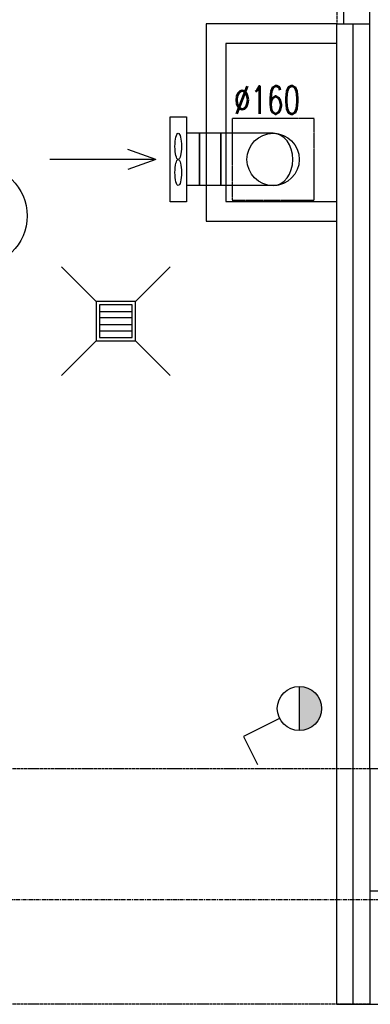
# Model space of a CAD drawing. Header units: inches. Extents: x -281236 to -70395, y 38777 to 102341.
# Tile 36 of 244: x -139474 to -139366, y 41129 to 41430. Entities that reach past the tile are written whole.
import ezdxf

# ---------------------------------------------------------------- set-up
doc = ezdxf.new("R2010")
doc.units = ezdxf.units.IN
doc.header["$MEASUREMENT"] = 0
doc.linetypes.add('CENTER', pattern=[2, 1.25, -0.25, 0.25, -0.25])
doc.linetypes.add('DASHED2', pattern=[0.375, 0.25, -0.125])
doc.layers.get('0').update_dxf_attribs({"color": 101})
for name, color, linetype in [('Drz---drzwi', 5, 'Continuous'), ('E35', 6, 'Continuous'), ('Ins-kan', 54, 'Continuous'), ('Ins-ppoz-opis', 240, 'Continuous'), ('Ins-went', 141, 'Continuous'), ('Ins-went-opis', 141, 'Continuous'), ('Os-osie glowne', 8, 'CENTER'), ('Sc-cegla pelna', 32, 'Continuous'), ('Sc-gk', 120, 'Continuous'), ('Sc-gk-hatch', 8, 'Continuous'), ('Sc-nad', 5, 'DASHED2'), ('W-otwor-strop', 126, 'Continuous')]:
    doc.layers.add(name, color=color, linetype=linetype)
doc.styles.add('tab-bud$0$ROMANS', font='romans', dxfattribs={"width": 0.7})
doc.linetypes.add('BATTING', pattern='A,0.0001,-0.1,[134,ltypeshp.shx,S=0.1,R=0,X=-0.1,Y=0],-0.2,[134,ltypeshp.shx,S=0.1,R=180,X=0.1,Y=0],-0.1', length=0.4001)
doc.linetypes.add('ZIGZAG', pattern='A,0.00254,-5.08,[131,ltypeshp.shx,S=5.08,R=0,X=-5.08,Y=0],-10.16,[131,ltypeshp.shx,S=5.08,R=180,X=5.08,Y=0],-5.08', length=20.32254)

# ---------------------------------------------------------------- blocks, each defined once
blk = doc.blocks.new('_0630_DRZWI_90')
at = {"ltscale": 7}
for p, q in [((5, 8), (5, 98)), ((6.8, 8), (6.8, 97.98))]:
    blk.add_line(p, q, dxfattribs=at)
at = {"ltscale": 25}
for p, q in [((50, 19.7), (50, -28.9)), ((5, 8), (0, 8)), ((0, 8), (5, 8)), ((0, 0), (0, 8)), ((95, 8), (5, 8)), ((5, 8), (5, 0)), ((95, 8), (95, 0)), ((100, 8), (95, 8)), ((100, 0), (100, 8)), ((5, 0), (0, 0)), ((5, 0), (0, 0)), ((95, 0), (100, 0)), ((95, 0), (100, 0))]:
    blk.add_line(p, q, dxfattribs=at)
at = {"ltscale": 7}
blk.add_arc((5, 8), 90, 0, 90, dxfattribs=at)
blk = doc.blocks.new('_ODWODNIENIE_KRATKA')
for p, q in [((-12, 0), (-22.61, 10.61)), ((0, 0), (10.61, 10.61)), ((-11, -2.99), (-1, -2.99)), ((-1, -4.99), (-11, -4.99)), ((-11, -6.99), (-1, -6.99)), ((-1, -8.99), (-11, -8.99)), ((-22.61, -22.6), (-12, -11.99)), ((10.61, -22.6), (0, -11.99))]:
    blk.add_line(p, q)
for points in [[(0, -11.99), (0, 0), (-12, 0), (-12, -11.99)], [(-1, -10.99), (-1, -1), (-11, -1), (-11, -10.99)]]:
    blk.add_lwpolyline(points, close=True)
blk = doc.blocks.new('0630_STRZAŁKA')
at = {"ltscale": 0.5}
for points in [[(0, 0), (-3.03, -8.56)], [(0, 0), (0, -32.43)], [(0, 0), (3.03, -8.56)]]:
    blk.add_lwpolyline(points, dxfattribs=at)

msp = doc.modelspace()

# ---------------------------------------------------------------- hatches: boundary and pattern name
at = {"layer": 'E35'}
msp.add_hatch(color=256, dxfattribs=at).paths.add_polyline_path([(-139388.13, 41226.34), (-139388.13, 41212.84, 0.414214), (-139381.38, 41219.59, 0.414214)])

# ---------------------------------------------------------------- linework, layer by layer
at = {"color": 1, "linetype": 'Continuous', "lineweight": -2}
for p, q in [((-139418.65, 41379.66), (-139418.65, 41395.66)), ((-139412.15, 41379.66), (-139412.15, 41395.66))]:
    msp.add_line(p, q, dxfattribs=at)
at = {"color": 4, "linetype": 'Continuous'}
for centre in [(-139425.15, 41391.66), (-139425.15, 41383.66)]:
    msp.add_ellipse(centre, major_axis=(0, -4), ratio=0.25, dxfattribs=at)
at = {"layer": 'E35'}
for p, q in [((-139388.13, 41212.84), (-139388.13, 41226.34)), ((-139394.16, 41216.56), (-139405.2, 41211.04)), ((-139405.2, 41211.04), (-139400.92, 41202.5))]:
    msp.add_line(p, q, dxfattribs=at)
for centre, radius in [((-139487.11, 41370.37), 15.75), ((-139388.13, 41219.59), 6.75)]:
    msp.add_circle(centre, radius, dxfattribs=at)
at = {"layer": 'Ins-ppoz-opis', "linetype": 'ZIGZAG', "ltscale": 0.025}
msp.add_lwpolyline([(-139230.38, 41163.72), (-139366.65, 41163.72)], dxfattribs=at)
at = {"layer": 'Ins-went'}
for p, q in [((-139427.65, 41374.66), (-139427.65, 41400.66)), ((-139427.65, 41400.66), (-139422.65, 41400.66)), ((-139422.65, 41400.66), (-139422.65, 41374.66)), ((-139396.15, 41395.66), (-139422.65, 41395.66)), ((-139418.65, 41395.66), (-139418.65, 41379.66)), ((-139412.15, 41395.66), (-139412.15, 41379.66)), ((-139396.15, 41379.66), (-139422.65, 41379.66)), ((-139422.65, 41374.66), (-139427.65, 41374.66))]:
    msp.add_line(p, q, dxfattribs=at)
msp.add_circle((-139396.15, 41387.66), 8, dxfattribs=at)
msp.add_circle((-139396.15, 41387.66), 8, dxfattribs=at)
msp.add_ellipse((-139396.15, 41387.66), major_axis=(0, 8), ratio=0.75, start_param=3.141593, end_param=6.283185, dxfattribs=at)
at = {"layer": 'Os-osie glowne'}
msp.add_lwpolyline([(-143378.77, 41161.16), (-138190.25, 41161.16)], dxfattribs=at)
at = {"layer": 'Sc-cegla pelna'}
for p, q in [((-139230.34, 41201.16), (-139366.65, 41201.16)), ((-139366.65, 41129.12), (-139230.34, 41128.97))]:
    msp.add_line(p, q, dxfattribs=at)
msp.add_lwpolyline([(-139366.65, 41201.16), (-139366.65, 41129.12)], dxfattribs=at)
at = {"layer": 'Sc-gk'}
for p, q in [((-139376.65, 41429.16), (-139416.65, 41429.16)), ((-139416.65, 41429.16), (-139416.65, 41368.79)), ((-139376.65, 41429.16), (-139366.65, 41429.16)), ((-139376.65, 41129.12), (-139376.65, 41429.16)), ((-139366.65, 41201.16), (-139366.65, 41429.16)), ((-139376.65, 41423.16), (-139410.65, 41423.16)), ((-139410.65, 41423.16), (-139410.65, 41374.79)), ((-139410.65, 41374.79), (-139376.65, 41374.79)), ((-139416.65, 41368.79), (-139376.65, 41368.79)), ((-139376.65, 41129.12), (-139366.65, 41129.12))]:
    msp.add_line(p, q, dxfattribs=at)
at = {"layer": 'Sc-gk-hatch', "linetype": 'BATTING', "ltscale": 0.22}
msp.add_line((-139371.65, 41129.12), (-139371.65, 41429.16), dxfattribs=at)
at = {"layer": 'Sc-nad'}
msp.add_line((-139376.65, 41529.16), (-139376.65, 41429.16), dxfattribs=at)
for points in [[(-139366.65, 41201.16), (-139485.65, 41201.16)], [(-139366.65, 41129.12), (-139485.65, 41129.12)]]:
    msp.add_lwpolyline(points, dxfattribs=at)
at = {"layer": 'W-otwor-strop', "linetype": 'DASHED2', "ltscale": 0.3}
msp.add_lwpolyline([(-139408.65, 41375.16), (-139383.65, 41375.16), (-139383.65, 41400.16), (-139408.65, 41400.16)], close=True, dxfattribs=at)

# ---------------------------------------------------------------- block references
at = {"layer": 'Drz---drzwi', "rotation": 270}
msp.add_blockref('_0630_DRZWI_90', (-139374.65, 41529.16), dxfattribs=at)
at = {"layer": 'Ins-kan'}
msp.add_blockref('_ODWODNIENIE_KRATKA', (-139438.19, 41344.13), dxfattribs=at)
at = {"layer": 'Ins-went-opis', "rotation": 270}
msp.add_blockref('0630_STRZAŁKA', (-139431.97, 41387.66), dxfattribs=at)

# ---------------------------------------------------------------- texts
at = {"layer": 'Ins-went', "style": 'tab-bud$0$ROMANS', "width": 0.7}
msp.add_text('%%C160', height=8.424, dxfattribs=at).set_placement((-139408.12, 41401.67, 0))

doc.saveas('drawing.dxf')
